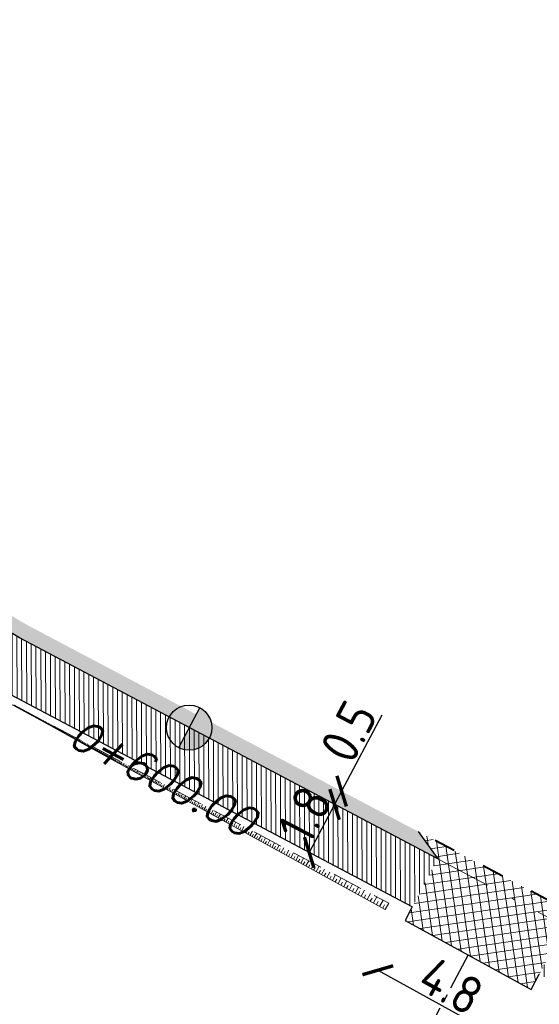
# Model space of a CAD drawing. Header units: metres. Extents: x 8431043 to 8456388, y 5766167 to 5771876.
# Tile 22 of 29: x 8433925 to 8433942, y 5770374 to 5770407. Entities that reach past the tile are written whole.
import ezdxf

# ---------------------------------------------------------------- set-up
doc = ezdxf.new("R2010")
doc.units = ezdxf.units.M
for name, pattern in [('4011', [6, 4, -2]), ('ACAD_ISO03W100', [30, 12, -18]), ('ACAD_ISO10W100', [18, 12, -3, 0, -3]), ('CENTER', [2, 1.25, -0.25, 0.25, -0.25]), ('CIĄGŁA', [0])]:
    doc.linetypes.add(name, pattern=pattern)
for name, color, linetype, lineweight in [('brud', 255, 'CIĄGŁA', 30), ('hatch kostka', 210, 'Continuous', 9), ('kreskowanie skarp', 250, 'Continuous', 15), ('WYMIARY', 253, 'Continuous', 13), ('Zalacznik_3_Rowy DW837|Zalacznik_3_Rowy DW837|zdi pobocze', 250, '4011', 18), ('zdi krawężnik na trapezowy', 253, 'ACAD_ISO03W100', 40), ('zdi_obrzeze chodnikowe 8x30', 6, 'Continuous', 30)]:
    doc.layers.add(name, color=color, linetype=linetype, lineweight=lineweight)
for name, color, linetype in [('C-DROGI-SYTUACJA', 7, 'Continuous'), ('C-DROGI-SYTUACJA-ETYKIETY', 1, 'Continuous'), ('S-5_opis_hektometr', 20, 'Continuous'), ('S-5_opis_Zjazd_ist_L', 7, 'Continuous')]:
    doc.layers.add(name, color=color, linetype=linetype)
doc.layers.add('hatch zdi chodniki', color=7, linetype='Continuous', lineweight=0, true_color=0x8345ba)
doc.styles.add('! romans poch 1.8 mm szer 1', font='romans.shx', dxfattribs={"oblique": 15, "height": 1.8})
doc.styles.add('ISOCP', font='geniso.shx')
doc.styles.add('własny_500', font='isocp.shx', dxfattribs={"width": 0.9, "height": 1.2})
doc.dimstyles.new('kopia własny 500', dxfattribs={"dimtxt": 1.2, "dimasz": 0.8, "dimexe": 0.1795, "dimexo": 0.0625, "dimgap": 0.09, "dimtad": 3, "dimdec": 1, "dimzin": 0, "dimdsep": 46, "dimtxsty": 'własny_500', "dimblk": 'ARCHTICK', "dimcen": 0.09, "dimaunit": 2, "dimadec": 4, "dimazin": 0, "dimtfac": 1, "dimtdec": 1, "dimtofl": 0, "dimtmove": 2, "dimatfit": 3, "dimldrblk": 'ARCHTICK', "dimfxl": 1, "dimtolj": 1, "dimtzin": 0, "dimarcsym": 0})

# ---------------------------------------------------------------- blocks, each defined once
blk = doc.blocks.new('_ARCHTICK')
at = {"color": 0, "linetype": 'ByBlock', "const_width": 0.15}
blk.add_lwpolyline([(-0.5, -0.5), (0.5, 0.5)], dxfattribs=at)
blk = doc.blocks.new('*D62')
at = {"layer": 'Defpoints', "color": 0, "transparency": 16777216}
for p in [(8433935.801, 5770381.096), (8433935.568, 5770380.654), (8433935.58, 5770380.648)]:
    blk.add_point(p, dxfattribs=at)
at = {"layer": 'WYMIARY', "color": 0, "lineweight": -2, "transparency": 16777216}
for p, q in [((8433937.143, 5770383.606), (8433935.813, 5770381.09)), ((8433935.813, 5770381.09), (8433935.58, 5770380.648))]:
    blk.add_line(p, q, dxfattribs=at)
at = {"layer": 'WYMIARY', "color": 0, "lineweight": -2, "transparency": 16777216, "xscale": 0.75, "yscale": 0.75, "zscale": 0.75}
for p, rotation in [((8433935.813, 5770381.09), 62.13815205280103), ((8433935.58, 5770380.648), 242.138152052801)]:
    blk.add_blockref('_ARCHTICK', p, dxfattribs=dict(at, rotation=rotation))
at = {"layer": 'WYMIARY', "color": 0, "transparency": 16777216, "insert": (8433936.048, 5770383.063), "char_height": 1.25, "attachment_point": 5, "rotation": 62.1382, "style": 'ISOCP'}
blk.add_mtext('\\A1;0.5', dxfattribs=at)
blk = doc.blocks.new('*D63')
at = {"layer": 'Defpoints', "color": 0, "transparency": 16777216}
for p in [(8433935.568, 5770380.654), (8433934.739, 5770379.057), (8433934.739, 5770379.057)]:
    blk.add_point(p, dxfattribs=at)
at = {"layer": 'WYMIARY', "color": 0, "lineweight": -2, "transparency": 16777216}
blk.add_line((8433935.58, 5770380.648), (8433934.739, 5770379.057), dxfattribs=at)
at = {"layer": 'WYMIARY', "color": 0, "lineweight": -2, "transparency": 16777216, "xscale": 0.75, "yscale": 0.75, "zscale": 0.75}
for p, rotation in [((8433935.58, 5770380.648), 62.13815205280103), ((8433934.739, 5770379.057), 242.138152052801)]:
    blk.add_blockref('_ARCHTICK', p, dxfattribs=dict(at, rotation=rotation))
at = {"layer": 'WYMIARY', "color": 0, "transparency": 16777216, "insert": (8433934.597, 5770380.319), "char_height": 1.25, "attachment_point": 5, "rotation": 62.1382, "style": 'ISOCP'}
blk.add_mtext('\\A1;1.8', dxfattribs=at)
blk = doc.blocks.new('*D72')
at = {"layer": 'Defpoints', "color": 0, "transparency": 16777216}
for p in [(8433937.918, 5770376.806), (8433942.088, 5770374.516), (8433941.181, 5770372.865)]:
    blk.add_point(p, dxfattribs=at)
at = {"layer": 'WYMIARY', "color": 0, "lineweight": -2, "transparency": 16777216}
blk.add_line((8433937.011, 5770375.155), (8433941.181, 5770372.865), dxfattribs=at)
at = {"layer": 'WYMIARY', "color": 0, "lineweight": -2, "transparency": 16777216, "xscale": 0.75, "yscale": 0.75, "zscale": 0.75}
for p, rotation in [((8433937.011, 5770375.155), 151.2252753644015), ((8433941.181, 5770372.865), 331.2252753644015)]:
    blk.add_blockref('_ARCHTICK', p, dxfattribs=dict(at, rotation=rotation))
at = {"layer": 'WYMIARY', "color": 0, "transparency": 16777216, "insert": (8433939.44, 5770374.637), "char_height": 1.25, "attachment_point": 5, "rotation": 331.2253, "style": 'ISOCP'}
blk.add_mtext('\\A1;4.8', dxfattribs=at)
blk = doc.blocks.new('*D74')
at = {"layer": 'Defpoints', "color": 0, "transparency": 16777216}
for p in [(8434749.828, 5771876.32), (8434750.943, 5771875.576), (8432377.706, 5768319.94)]:
    blk.add_point(p, dxfattribs=at)
at = {"layer": 'WYMIARY', "color": 0, "lineweight": -2, "transparency": 16777216}
blk.add_line((8432378.821, 5768319.196), (8434750.943, 5771875.576), dxfattribs=at)
at = {"layer": 'WYMIARY', "color": 0, "lineweight": -2, "transparency": 16777216, "xscale": 0.75, "yscale": 0.75, "zscale": 0.75}
for p, rotation in [((8434750.943, 5771875.576), 56.2965312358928), ((8432378.821, 5768319.196), 236.2965312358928)]:
    blk.add_blockref('_ARCHTICK', p, dxfattribs=dict(at, rotation=rotation))
at = {"layer": 'WYMIARY', "color": 0, "transparency": 16777216, "insert": (8433564.287, 5770097.783), "char_height": 1.25, "attachment_point": 5, "rotation": 56.2965, "style": 'ISOCP'}
blk.add_mtext('\\A1;4274.9', dxfattribs=at)
blk = doc.blocks.new('*U80')
at = {"layer": 'C-DROGI-SYTUACJA', "color": 1, "linetype": 'ACAD_ISO10W100', "lineweight": 13, "ltscale": 0.3}
blk.add_line((8433960.092, 5770367.69), (8433925.145, 5770386.164), dxfattribs=at)
blk = doc.blocks.new('symbol hektometru sytuacja')
at = {"layer": 'S-5_opis_hektometr'}
blk.add_hatch(color=1, dxfattribs=at).paths.add_polyline_path([(0, 0.5, 0.414214), (-0.5, 0, 0.414214), (0, -0.5)])
at = {"layer": 'S-5_opis_hektometr', "color": 1}
blk.add_lwpolyline([(0, -0.5), (0, 0.5)], dxfattribs=at)
blk.add_circle((0, 0), 0.5, dxfattribs=at)
blk = doc.blocks.new('*U81')
at = {"layer": 'S-5_opis_hektometr', "color": 1, "linetype": 'Continuous', "lineweight": -3, "xscale": 1.5, "yscale": 1.5, "zscale": 1.5, "rotation": 152.1381520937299}
blk.add_blockref('symbol hektometru sytuacja', (8433930.764, 5770383.193), dxfattribs=at)
at = {"layer": 'S-5_opis_hektometr', "color": 7, "linetype": 'Continuous', "lineweight": -3, "insert": (8433930.122, 5770381.978), "char_height": 1, "attachment_point": 2, "rotation": 332.1382, "style": '! romans poch 1.8 mm szer 1'}
blk.add_mtext('0+600.00', dxfattribs=at)
blk = doc.blocks.new('dfff')
at = {"layer": 'C-DROGI-SYTUACJA', "color": 7, "linetype": 'Continuous', "lineweight": -3}
blk.add_blockref('*U80', (0, 0), dxfattribs=at)
at = {"layer": 'C-DROGI-SYTUACJA-ETYKIETY', "color": 4, "linetype": 'Continuous', "lineweight": 35}
blk.add_blockref('*U81', (0, 0), dxfattribs=at)
blk = doc.blocks.new('dfggg')
at = {"layer": 'S-5_opis_Zjazd_ist_L', "color": 1, "linetype": 'CENTER', "lineweight": -3}
blk.add_line((8433940.005, 5770375.665), (8433932.774, 5770361.987), dxfattribs=at)

msp = doc.modelspace()

# ---------------------------------------------------------------- hatches: boundary and pattern name
at = {"layer": 'hatch kostka', "linetype": 'Continuous', "lineweight": 5, "true_color": 0xfecc66}
h = msp.add_hatch(dxfattribs=at)
h.set_pattern_fill('ANSI37', color=31, scale=0.09, angle=-36.6329)
h.set_pattern_definition([(8.367146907, (0, 0), (-0.041581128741, 0.282708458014), []), (98.367146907, (0, 0), (-0.282708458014, -0.041581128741), [])])
h.paths.add_polyline_path([(8433938.344, 5770379.752), (8433938.994, 5770378.843), (8433937.918, 5770376.806), (8433942.088, 5770374.516), (8433943.2, 5770376.62), (8433944.318, 5770376.595)])
at = {"layer": 'hatch zdi chodniki', "lineweight": 13, "transparency": 33554687}
h = msp.add_hatch(dxfattribs=at)
h.set_pattern_fill('DOTS', color=3, scale=0.13, style=0)
h.paths.add_polyline_path([(8434399.778, 5770199.497), (8434397.542, 5770199.451), (8434404.65, 5770196.076), (8434410.195, 5770192.799), (8434410.679, 5770193.675), (8434405.12, 5770196.96)])
h.paths.add_polyline_path([(8434361.004, 5770214.907), (8434358.792, 5770214.579), (8434372.966, 5770209.937), (8434379.651, 5770207.381), (8434392.527, 5770201.833), (8434391.103, 5770203.535), (8434380.028, 5770208.307), (8434373.3, 5770210.88)])
h.paths.add_polyline_path([(8434291.477, 5770237.592), (8434289.272, 5770237.22), (8434294.219, 5770235.709), (8434304.064, 5770232.504), (8434352.975, 5770216.485), (8434351.386, 5770218.057), (8434304.375, 5770233.454), (8434294.52, 5770236.663)])
h.paths.add_polyline_path([(8434266.018, 5770244.733), (8434265.639, 5770244.676), (8434266.015, 5770244.554)])
h.paths.add_polyline_path([(8434267.85, 5770245.01), (8434266.018, 5770244.733), (8434266.015, 5770244.554), (8434270.421, 5770243.126), (8434280.902, 5770239.775), (8434284.092, 5770238.801), (8434282.471, 5770240.342), (8434281.2, 5770240.73), (8434270.728, 5770244.077)])
h.paths.add_polyline_path([(8434149.083, 5770283.339), (8434146.907, 5770283.089), (8434157.392, 5770279.145), (8434183.652, 5770271.152), (8434226.176, 5770257.466), (8434259.239, 5770246.75), (8434257.644, 5770248.318), (8434226.484, 5770258.418), (8434183.951, 5770272.107), (8434157.714, 5770280.092)])
h.paths.add_polyline_path([(8434094.662, 5770300.267), (8434093.121, 5770301.888), (8434084.6, 5770304.97), (8434081.22, 5770305.98), (8434077.409, 5770307.545), (8434076.937, 5770306.658), (8434080.886, 5770305.036), (8434084.287, 5770304.02)])
h.paths.add_polyline_path([(8434101.584, 5770298.826), (8434099.363, 5770298.566), (8434102.578, 5770297.403), (8434143.622, 5770284.325), (8434142.025, 5770285.883), (8434102.9, 5770298.35)])
h.paths.add_polyline_path([(8434011.442, 5770340.526), (8434009.246, 5770340.649), (8434010.908, 5770339.677), (8434013.388, 5770338.368), (8434047.859, 5770319.647), (8434066.478, 5770310.954), (8434076.937, 5770306.658), (8434077.409, 5770307.545), (8434066.88, 5770311.87), (8434048.31, 5770320.54), (8434013.86, 5770339.25)])
h.paths.add_polyline_path([(8433944.318, 5770376.595), (8433943.2, 5770376.62), (8433960.092, 5770367.69), (8433982.782, 5770355.08), (8434001.014, 5770345.462), (8434003.204, 5770344.181), (8434001.72, 5770345.655), (8433983.02, 5770355.52), (8433960.33, 5770368.13)])
h.paths.add_polyline_path([(8433914.677, 5770392.394), (8433913.214, 5770393.847), (8433905.528, 5770398.422), (8433905.33, 5770397.958)])
h.paths.add_polyline_path([(8433921.024, 5770389.198), (8433919.05, 5770389.792), (8433925.145, 5770386.164), (8433938.994, 5770378.843), (8433938.344, 5770379.752), (8433925.39, 5770386.6)])
h.paths.add_polyline_path([(8433893.006, 5770405.515), (8433891.889, 5770405.573), (8433905.229, 5770398.018), (8433905.33, 5770397.958), (8433905.528, 5770398.422), (8433905.48, 5770398.45)])
h.paths.add_polyline_path([(8433748.793, 5770512.117), (8433746.759, 5770513.046), (8433749.963, 5770509.073), (8433750.804, 5770508.222), (8433762.888, 5770493.325), (8433772.314, 5770482.022), (8433776.22, 5770478.9), (8433763.66, 5770493.96), (8433751.55, 5770508.89), (8433750.71, 5770509.74)])
h.paths.add_polyline_path([(8433727.509, 5770538.504), (8433725.475, 5770539.433), (8433743.033, 5770517.666), (8433742.555, 5770519.85)])
h.paths.add_polyline_path([(8433643.852, 5770641.655), (8433643.086, 5770641.001), (8433643.107, 5770640.987), (8433645.761, 5770637.843), (8433649.935, 5770632.401), (8433664.242, 5770614.749), (8433677.279, 5770599.565), (8433683.772, 5770590.854), (8433698.344, 5770573.069), (8433722.133, 5770543.576), (8433721.656, 5770545.761), (8433699.12, 5770573.7), (8433684.56, 5770591.47), (8433678.06, 5770600.19), (8433665.01, 5770615.39), (8433650.72, 5770633.02), (8433646.54, 5770638.47)])
h.paths.add_polyline_path([(8433872.549, 5770415.777), (8433871.431, 5770415.767), (8433884.716, 5770409.271), (8433884.037, 5770410.16)])
h.paths.add_polyline_path([(8433866.271, 5770418.357), (8433865.628, 5770419.272), (8433817.16, 5770445.4), (8433804.671, 5770453.717), (8433807.358, 5770451.327), (8433816.902, 5770444.971)])
at = {"layer": 'hatch zdi chodniki', "lineweight": 18, "transparency": 33554687}
h = msp.add_hatch(dxfattribs=at)
h.set_pattern_fill('DOTS', color=3, scale=0.1, style=0)
h.paths.add_polyline_path([(8434399.778, 5770199.497), (8434397.542, 5770199.451), (8434404.65, 5770196.076), (8434410.195, 5770192.799), (8434410.679, 5770193.675), (8434405.12, 5770196.96)])
h.paths.add_polyline_path([(8434361.004, 5770214.907), (8434358.792, 5770214.579), (8434372.966, 5770209.937), (8434379.651, 5770207.381), (8434392.527, 5770201.833), (8434391.103, 5770203.535), (8434380.028, 5770208.307), (8434373.3, 5770210.88)])
h.paths.add_polyline_path([(8434291.477, 5770237.592), (8434289.272, 5770237.22), (8434294.219, 5770235.709), (8434304.064, 5770232.504), (8434352.975, 5770216.485), (8434351.386, 5770218.057), (8434304.375, 5770233.454), (8434294.52, 5770236.663)])
h.paths.add_polyline_path([(8434266.018, 5770244.733), (8434265.639, 5770244.676), (8434266.015, 5770244.554)])
h.paths.add_polyline_path([(8434267.85, 5770245.01), (8434266.018, 5770244.733), (8434266.015, 5770244.554), (8434270.421, 5770243.126), (8434280.902, 5770239.775), (8434284.092, 5770238.801), (8434282.471, 5770240.342), (8434281.2, 5770240.73), (8434270.728, 5770244.077)])
h.paths.add_polyline_path([(8434149.083, 5770283.339), (8434146.907, 5770283.089), (8434157.392, 5770279.145), (8434183.652, 5770271.152), (8434226.176, 5770257.466), (8434259.239, 5770246.75), (8434257.644, 5770248.318), (8434226.484, 5770258.418), (8434183.951, 5770272.107), (8434157.714, 5770280.092)])
h.paths.add_polyline_path([(8434094.662, 5770300.267), (8434093.121, 5770301.888), (8434084.6, 5770304.97), (8434081.22, 5770305.98), (8434077.409, 5770307.545), (8434076.937, 5770306.658), (8434080.886, 5770305.036), (8434084.287, 5770304.02)])
h.paths.add_polyline_path([(8434101.584, 5770298.826), (8434099.363, 5770298.566), (8434102.578, 5770297.403), (8434143.622, 5770284.325), (8434142.025, 5770285.883), (8434102.9, 5770298.35)])
h.paths.add_polyline_path([(8434011.442, 5770340.526), (8434009.246, 5770340.649), (8434010.908, 5770339.677), (8434013.388, 5770338.368), (8434047.859, 5770319.647), (8434066.478, 5770310.954), (8434076.937, 5770306.658), (8434077.409, 5770307.545), (8434066.88, 5770311.87), (8434048.31, 5770320.54), (8434013.86, 5770339.25)])
h.paths.add_polyline_path([(8433914.677, 5770392.394), (8433913.214, 5770393.847), (8433905.528, 5770398.422), (8433905.33, 5770397.958)])
h.paths.add_polyline_path([(8433921.024, 5770389.198), (8433919.05, 5770389.792), (8433925.145, 5770386.164), (8433938.994, 5770378.843), (8433938.344, 5770379.752), (8433925.39, 5770386.6)])
h.paths.add_polyline_path([(8433893.006, 5770405.515), (8433891.889, 5770405.573), (8433905.229, 5770398.018), (8433905.33, 5770397.958), (8433905.528, 5770398.422), (8433905.48, 5770398.45)])
h.paths.add_polyline_path([(8433748.793, 5770512.117), (8433746.759, 5770513.046), (8433749.963, 5770509.073), (8433750.804, 5770508.222), (8433762.888, 5770493.325), (8433772.314, 5770482.022), (8433776.22, 5770478.9), (8433763.66, 5770493.96), (8433751.55, 5770508.89), (8433750.71, 5770509.74)])
h.paths.add_polyline_path([(8433727.509, 5770538.504), (8433725.475, 5770539.433), (8433743.033, 5770517.666), (8433742.555, 5770519.85)])
h.paths.add_polyline_path([(8433643.867, 5770641.638), (8433643.102, 5770640.99), (8433643.107, 5770640.987), (8433645.761, 5770637.843), (8433649.935, 5770632.401), (8433664.242, 5770614.749), (8433677.279, 5770599.565), (8433683.772, 5770590.854), (8433698.344, 5770573.069), (8433722.133, 5770543.576), (8433721.656, 5770545.761), (8433699.12, 5770573.7), (8433684.56, 5770591.47), (8433678.06, 5770600.19), (8433665.01, 5770615.39), (8433650.72, 5770633.02), (8433646.54, 5770638.47)])
h.paths.add_polyline_path([(8433974.8, 5770359.516), (8433975.043, 5770359.953), (8433960.33, 5770368.13), (8433944.318, 5770376.595), (8433943.2, 5770376.62), (8433960.092, 5770367.69)])
h.paths.add_polyline_path([(8433872.549, 5770415.777), (8433871.431, 5770415.767), (8433884.716, 5770409.271), (8433884.037, 5770410.16)])
h.paths.add_polyline_path([(8433866.271, 5770418.357), (8433865.628, 5770419.272), (8433817.16, 5770445.4), (8433804.671, 5770453.717), (8433807.358, 5770451.327), (8433816.902, 5770444.971)])
at = {"layer": 'hatch zdi chodniki', "lineweight": 5}
h = msp.add_hatch(dxfattribs=at)
h.set_pattern_fill('ANSI31', color=256, scale=0.05, angle=45, style=0)
h.paths.add_polyline_path([(8433913.515, 5770390.991), (8433914.436, 5770392.538), (8433905.33, 5770397.958), (8433904.616, 5770396.288)])
h.paths.add_polyline_path([(8433938.153, 5770377.252), (8433938.994, 5770378.843), (8433925.145, 5770386.164), (8433919.05, 5770389.792), (8433918.129, 5770388.245), (8433924.264, 5770384.594)])
h.paths.add_polyline_path([(8433973.926, 5770357.943), (8433974.8, 5770359.516), (8433960.092, 5770367.69), (8433943.2, 5770376.62), (8433942.359, 5770375.028), (8433959.234, 5770366.108)])

# ---------------------------------------------------------------- linework, layer by layer
at = {"layer": 'kreskowanie skarp'}
for p, q in [((8433925.161, 5770383.812), (8433925.172, 5770383.831)), ((8433925.189, 5770383.797), (8433925.195, 5770383.806)), ((8433925.218, 5770383.781), (8433925.229, 5770383.801)), ((8433925.247, 5770383.765), (8433925.252, 5770383.775)), ((8433925.275, 5770383.749), (8433925.287, 5770383.77)), ((8433925.305, 5770383.733), (8433925.31, 5770383.744)), ((8433925.334, 5770383.717), (8433925.346, 5770383.739)), ((8433925.363, 5770383.701), (8433925.37, 5770383.712)), ((8433925.393, 5770383.685), (8433925.406, 5770383.707)), ((8433925.423, 5770383.668), (8433925.43, 5770383.68)), ((8433925.454, 5770383.652), (8433925.467, 5770383.675)), ((8433925.484, 5770383.635), (8433925.491, 5770383.647)), ((8433925.515, 5770383.618), (8433925.528, 5770383.642)), ((8433925.546, 5770383.601), (8433925.553, 5770383.613)), ((8433925.558, 5770383.594), (8433925.572, 5770383.619)), ((8433925.571, 5770383.587), (8433925.578, 5770383.6)), ((8433925.584, 5770383.58), (8433925.598, 5770383.606)), ((8433925.597, 5770383.573), (8433925.604, 5770383.586)), ((8433925.61, 5770383.566), (8433925.624, 5770383.592)), ((8433925.623, 5770383.559), (8433925.63, 5770383.572)), ((8433925.636, 5770383.551), (8433925.65, 5770383.578)), ((8433925.649, 5770383.544), (8433925.656, 5770383.558)), ((8433925.662, 5770383.537), (8433925.677, 5770383.564)), ((8433925.676, 5770383.529), (8433925.683, 5770383.543)), ((8433925.69, 5770383.522), (8433925.705, 5770383.549)), ((8433925.703, 5770383.514), (8433925.711, 5770383.528)), ((8433925.717, 5770383.507), (8433925.732, 5770383.535)), ((8433925.731, 5770383.499), (8433925.739, 5770383.513)), ((8433925.745, 5770383.492), (8433925.76, 5770383.52)), ((8433925.759, 5770383.484), (8433925.767, 5770383.498)), ((8433925.773, 5770383.476), (8433925.789, 5770383.505)), ((8433925.788, 5770383.468), (8433925.796, 5770383.483)), ((8433925.802, 5770383.46), (8433925.818, 5770383.489)), ((8433925.817, 5770383.452), (8433925.825, 5770383.467)), ((8433925.831, 5770383.444), (8433925.848, 5770383.474)), ((8433925.861, 5770383.428), (8433925.878, 5770383.458)), ((8433925.846, 5770383.436), (8433925.854, 5770383.451)), ((8433925.876, 5770383.419), (8433925.885, 5770383.435)), ((8433925.891, 5770383.411), (8433925.908, 5770383.442)), ((8433925.907, 5770383.403), (8433925.915, 5770383.418)), ((8433925.922, 5770383.394), (8433925.939, 5770383.425)), ((8433925.938, 5770383.386), (8433925.946, 5770383.401)), ((8433925.953, 5770383.377), (8433925.971, 5770383.409)), ((8433925.969, 5770383.368), (8433925.978, 5770383.384)), ((8433925.985, 5770383.36), (8433926.003, 5770383.392)), ((8433926.001, 5770383.351), (8433926.01, 5770383.367)), ((8433926.017, 5770383.342), (8433926.035, 5770383.375)), ((8433926.034, 5770383.333), (8433926.043, 5770383.35)), ((8433926.05, 5770383.324), (8433926.068, 5770383.357)), ((8433926.066, 5770383.315), (8433926.076, 5770383.332)), ((8433926.083, 5770383.306), (8433926.102, 5770383.339)), ((8433926.1, 5770383.297), (8433926.109, 5770383.314)), ((8433926.117, 5770383.287), (8433926.136, 5770383.321)), ((8433926.134, 5770383.278), (8433926.144, 5770383.295)), ((8433926.151, 5770383.268), (8433926.17, 5770383.303)), ((8433926.169, 5770383.259), (8433926.178, 5770383.276)), ((8433926.186, 5770383.249), (8433926.206, 5770383.285)), ((8433926.204, 5770383.24), (8433926.214, 5770383.257)), ((8433926.222, 5770383.23), (8433926.241, 5770383.266)), ((8433926.239, 5770383.22), (8433926.249, 5770383.238)), ((8433926.258, 5770383.21), (8433926.278, 5770383.246)), ((8433926.276, 5770383.2), (8433926.286, 5770383.218)), ((8433926.294, 5770383.19), (8433926.314, 5770383.227)), ((8433926.313, 5770383.18), (8433926.323, 5770383.198)), ((8433926.331, 5770383.17), (8433926.352, 5770383.207)), ((8433926.35, 5770383.159), (8433926.36, 5770383.178)), ((8433926.369, 5770383.149), (8433926.39, 5770383.187)), ((8433926.388, 5770383.138), (8433926.399, 5770383.158)), ((8433926.407, 5770383.128), (8433926.429, 5770383.167)), ((8433926.427, 5770383.117), (8433926.438, 5770383.137)), ((8433926.446, 5770383.106), (8433926.468, 5770383.146)), ((8433926.466, 5770383.096), (8433926.477, 5770383.115)), ((8433926.486, 5770383.085), (8433926.508, 5770383.125)), ((8433926.506, 5770383.074), (8433926.517, 5770383.094)), ((8433926.526, 5770383.063), (8433926.549, 5770383.103)), ((8433926.547, 5770383.051), (8433926.558, 5770383.072)), ((8433926.567, 5770383.04), (8433926.59, 5770383.081)), ((8433926.588, 5770383.029), (8433926.599, 5770383.05)), ((8433926.609, 5770383.017), (8433926.632, 5770383.059)), ((8433926.63, 5770383.006), (8433926.641, 5770383.027)), ((8433926.651, 5770382.994), (8433926.674, 5770383.037)), ((8433926.672, 5770382.982), (8433926.684, 5770383.004)), ((8433926.694, 5770382.971), (8433926.717, 5770383.014)), ((8433926.715, 5770382.959), (8433926.727, 5770382.981)), ((8433926.737, 5770382.947), (8433926.761, 5770382.991)), ((8433926.759, 5770382.935), (8433926.771, 5770382.957)), ((8433926.781, 5770382.922), (8433926.806, 5770382.967)), ((8433926.804, 5770382.91), (8433926.816, 5770382.933)), ((8433926.826, 5770382.898), (8433926.851, 5770382.943)), ((8433926.849, 5770382.885), (8433926.862, 5770382.908)), ((8433926.872, 5770382.873), (8433926.897, 5770382.919)), ((8433926.895, 5770382.86), (8433926.908, 5770382.883)), ((8433926.918, 5770382.847), (8433926.944, 5770382.894)), ((8433926.942, 5770382.834), (8433926.955, 5770382.858)), ((8433926.966, 5770382.821), (8433926.992, 5770382.869)), ((8433926.989, 5770382.808), (8433927.003, 5770382.832)), ((8433927.013, 5770382.795), (8433927.04, 5770382.843)), ((8433927.038, 5770382.782), (8433927.051, 5770382.806)), ((8433927.062, 5770382.768), (8433927.089, 5770382.817)), ((8433927.087, 5770382.755), (8433927.1, 5770382.779)), ((8433927.112, 5770382.741), (8433927.139, 5770382.791)), ((8433927.137, 5770382.727), (8433927.15, 5770382.753)), ((8433927.162, 5770382.713), (8433927.19, 5770382.764)), ((8433927.187, 5770382.7), (8433927.201, 5770382.725)), ((8433927.213, 5770382.685), (8433927.241, 5770382.737)), ((8433927.239, 5770382.671), (8433927.253, 5770382.697)), ((8433927.265, 5770382.657), (8433927.293, 5770382.709)), ((8433927.291, 5770382.643), (8433927.305, 5770382.669)), ((8433927.317, 5770382.628), (8433927.347, 5770382.681)), ((8433927.344, 5770382.613), (8433927.359, 5770382.64)), ((8433927.371, 5770382.599), (8433927.401, 5770382.653)), ((8433927.398, 5770382.584), (8433927.413, 5770382.611)), ((8433927.425, 5770382.569), (8433927.455, 5770382.624)), ((8433927.453, 5770382.554), (8433927.468, 5770382.581)), ((8433927.48, 5770382.538), (8433927.511, 5770382.594)), ((8433927.508, 5770382.523), (8433927.524, 5770382.551)), ((8433927.537, 5770382.508), (8433927.568, 5770382.564)), ((8433927.565, 5770382.492), (8433927.581, 5770382.521)), ((8433927.594, 5770382.476), (8433927.625, 5770382.534)), ((8433927.622, 5770382.46), (8433927.638, 5770382.49)), ((8433927.652, 5770382.444), (8433927.684, 5770382.503)), ((8433927.681, 5770382.428), (8433927.697, 5770382.458)), ((8433927.71, 5770382.412), (8433927.743, 5770382.472)), ((8433927.74, 5770382.396), (8433927.757, 5770382.426)), ((8433927.77, 5770382.379), (8433927.803, 5770382.44)), ((8433927.801, 5770382.363), (8433927.817, 5770382.393)), ((8433927.831, 5770382.346), (8433927.865, 5770382.407)), ((8433927.862, 5770382.329), (8433927.879, 5770382.36)), ((8433927.893, 5770382.312), (8433927.927, 5770382.374)), ((8433927.924, 5770382.295), (8433927.941, 5770382.326)), ((8433927.955, 5770382.278), (8433927.99, 5770382.341)), ((8433927.987, 5770382.26), (8433928.005, 5770382.292)), ((8433928.019, 5770382.243), (8433928.055, 5770382.307)), ((8433928.051, 5770382.225), (8433928.069, 5770382.257)), ((8433928.084, 5770382.207), (8433928.12, 5770382.273)), ((8433928.117, 5770382.189), (8433928.135, 5770382.222)), ((8433928.15, 5770382.171), (8433928.186, 5770382.237)), ((8433928.183, 5770382.153), (8433928.201, 5770382.186)), ((8433928.217, 5770382.134), (8433928.254, 5770382.202)), ((8433928.284, 5770382.097), (8433928.322, 5770382.166)), ((8433928.25, 5770382.116), (8433928.269, 5770382.15)), ((8433928.319, 5770382.078), (8433928.338, 5770382.113)), ((8433928.353, 5770382.059), (8433928.392, 5770382.129)), ((8433928.388, 5770382.04), (8433928.408, 5770382.075)), ((8433928.424, 5770382.02), (8433928.463, 5770382.091)), ((8433928.459, 5770382.001), (8433928.479, 5770382.037)), ((8433928.495, 5770381.981), (8433928.534, 5770382.053)), ((8433928.531, 5770381.962), (8433928.551, 5770381.998)), ((8433928.567, 5770381.942), (8433928.607, 5770382.015)), ((8433928.604, 5770381.922), (8433928.624, 5770381.958)), ((8433928.641, 5770381.901), (8433928.682, 5770381.976)), ((8433928.678, 5770381.881), (8433928.698, 5770381.918)), ((8433928.715, 5770381.86), (8433928.757, 5770381.936)), ((8433928.753, 5770381.839), (8433928.774, 5770381.878)), ((8433928.791, 5770381.819), (8433928.833, 5770381.895)), ((8433928.83, 5770381.797), (8433928.851, 5770381.836)), ((8433928.868, 5770381.776), (8433928.911, 5770381.854)), ((8433928.907, 5770381.755), (8433928.929, 5770381.794)), ((8433928.947, 5770381.733), (8433928.99, 5770381.812)), ((8433928.986, 5770381.711), (8433929.008, 5770381.751)), ((8433929.026, 5770381.689), (8433929.071, 5770381.77)), ((8433929.067, 5770381.667), (8433929.089, 5770381.708)), ((8433929.107, 5770381.645), (8433929.152, 5770381.727)), ((8433929.148, 5770381.623), (8433929.171, 5770381.664)), ((8433929.189, 5770381.6), (8433929.235, 5770381.683)), ((8433929.231, 5770381.577), (8433929.254, 5770381.619)), ((8433929.273, 5770381.554), (8433929.319, 5770381.639)), ((8433929.315, 5770381.531), (8433929.338, 5770381.574)), ((8433929.358, 5770381.508), (8433929.405, 5770381.593)), ((8433929.4, 5770381.484), (8433929.424, 5770381.527)), ((8433929.444, 5770381.46), (8433929.492, 5770381.547)), ((8433929.531, 5770381.412), (8433929.58, 5770381.501)), ((8433929.487, 5770381.436), (8433929.511, 5770381.48)), ((8433929.576, 5770381.388), (8433929.6, 5770381.432)), ((8433929.62, 5770381.363), (8433929.67, 5770381.453)), ((8433929.665, 5770381.339), (8433929.69, 5770381.384)), ((8433929.711, 5770381.314), (8433929.761, 5770381.405)), ((8433929.756, 5770381.289), (8433929.782, 5770381.335)), ((8433929.802, 5770381.263), (8433929.853, 5770381.356)), ((8433929.849, 5770381.238), (8433929.875, 5770381.285)), ((8433929.896, 5770381.212), (8433929.948, 5770381.306)), ((8433929.943, 5770381.186), (8433929.969, 5770381.234)), ((8433929.99, 5770381.16), (8433930.043, 5770381.256)), ((8433930.038, 5770381.134), (8433930.065, 5770381.182)), ((8433930.087, 5770381.107), (8433930.14, 5770381.205)), ((8433930.135, 5770381.08), (8433930.162, 5770381.129)), ((8433930.185, 5770381.053), (8433930.239, 5770381.152)), ((8433930.234, 5770381.026), (8433930.261, 5770381.076)), ((8433930.284, 5770380.999), (8433930.339, 5770381.099)), ((8433930.334, 5770380.971), (8433930.362, 5770381.022)), ((8433930.385, 5770380.943), (8433930.441, 5770381.046)), ((8433930.436, 5770380.915), (8433930.464, 5770380.967)), ((8433930.488, 5770380.887), (8433930.545, 5770380.991)), ((8433930.539, 5770380.859), (8433930.568, 5770380.911)), ((8433930.592, 5770380.83), (8433930.65, 5770380.935)), ((8433930.644, 5770380.801), (8433930.674, 5770380.854)), ((8433930.698, 5770380.772), (8433930.757, 5770380.879)), ((8433930.751, 5770380.742), (8433930.781, 5770380.796)), ((8433930.805, 5770380.713), (8433930.865, 5770380.821)), ((8433930.86, 5770380.683), (8433930.89, 5770380.738)), ((8433930.915, 5770380.652), (8433930.975, 5770380.763)), ((8433930.97, 5770380.622), (8433931.001, 5770380.678)), ((8433931.026, 5770380.591), (8433931.087, 5770380.704)), ((8433931.082, 5770380.561), (8433931.113, 5770380.617)), ((8433931.138, 5770380.53), (8433931.201, 5770380.644)), ((8433931.196, 5770380.498), (8433931.227, 5770380.556)), ((8433931.253, 5770380.467), (8433931.317, 5770380.583)), ((8433931.37, 5770380.403), (8433931.434, 5770380.52)), ((8433931.311, 5770380.435), (8433931.343, 5770380.493)), ((8433931.429, 5770380.37), (8433931.461, 5770380.43)), ((8433931.488, 5770380.338), (8433931.554, 5770380.457)), ((8433931.548, 5770380.305), (8433931.581, 5770380.365)), ((8433931.608, 5770380.272), (8433931.675, 5770380.393)), ((8433931.669, 5770380.238), (8433931.703, 5770380.299)), ((8433931.73, 5770380.204), (8433931.798, 5770380.328)), ((8433931.792, 5770380.171), (8433931.826, 5770380.233)), ((8433931.855, 5770380.136), (8433931.923, 5770380.262)), ((8433931.981, 5770380.067), (8433932.051, 5770380.195)), ((8433931.917, 5770380.102), (8433931.952, 5770380.165)), ((8433932.044, 5770380.032), (8433932.08, 5770380.096)), ((8433932.109, 5770379.997), (8433932.18, 5770380.126)), ((8433932.174, 5770379.961), (8433932.209, 5770380.026)), ((8433932.239, 5770379.925), (8433932.311, 5770380.057)), ((8433932.305, 5770379.889), (8433932.341, 5770379.955)), ((8433932.371, 5770379.853), (8433932.445, 5770379.986)), ((8433932.438, 5770379.816), (8433932.475, 5770379.883)), ((8433932.506, 5770379.779), (8433932.58, 5770379.915)), ((8433932.574, 5770379.741), (8433932.611, 5770379.81)), ((8433932.642, 5770379.704), (8433932.718, 5770379.842)), ((8433932.711, 5770379.666), (8433932.749, 5770379.735)), ((8433932.781, 5770379.628), (8433932.858, 5770379.768)), ((8433932.851, 5770379.589), (8433932.89, 5770379.66)), ((8433932.922, 5770379.55), (8433933, 5770379.693)), ((8433932.993, 5770379.511), (8433933.032, 5770379.583)), ((8433933.065, 5770379.472), (8433933.144, 5770379.616)), ((8433933.137, 5770379.432), (8433933.177, 5770379.505)), ((8433933.21, 5770379.392), (8433933.291, 5770379.539)), ((8433933.284, 5770379.351), (8433933.325, 5770379.425)), ((8433933.358, 5770379.311), (8433933.44, 5770379.46)), ((8433933.433, 5770379.269), (8433933.474, 5770379.345)), ((8433933.508, 5770379.228), (8433933.592, 5770379.38)), ((8433933.584, 5770379.186), (8433933.626, 5770379.263)), ((8433933.661, 5770379.144), (8433933.746, 5770379.299)), ((8433933.816, 5770379.059), (8433933.902, 5770379.216)), ((8433933.738, 5770379.102), (8433933.781, 5770379.18)), ((8433933.894, 5770379.016), (8433933.938, 5770379.095)), ((8433933.973, 5770378.973), (8433934.061, 5770379.132)), ((8433934.053, 5770378.929), (8433934.097, 5770379.009)), ((8433934.133, 5770378.885), (8433934.222, 5770379.047)), ((8433934.214, 5770378.84), (8433934.259, 5770378.922)), ((8433934.296, 5770378.796), (8433934.386, 5770378.96)), ((8433934.378, 5770378.75), (8433934.424, 5770378.833)), ((8433934.461, 5770378.705), (8433934.553, 5770378.872)), ((8433934.545, 5770378.659), (8433934.591, 5770378.743)), ((8433934.629, 5770378.613), (8433934.722, 5770378.782)), ((8433934.714, 5770378.566), (8433934.761, 5770378.652)), ((8433934.799, 5770378.519), (8433934.894, 5770378.692)), ((8433934.973, 5770378.424), (8433935.069, 5770378.599)), ((8433934.886, 5770378.472), (8433934.933, 5770378.559)), ((8433935.06, 5770378.376), (8433935.109, 5770378.464)), ((8433935.149, 5770378.327), (8433935.246, 5770378.505)), ((8433935.238, 5770378.278), (8433935.287, 5770378.368)), ((8433935.327, 5770378.229), (8433935.427, 5770378.41)), ((8433935.418, 5770378.179), (8433935.468, 5770378.271)), ((8433935.509, 5770378.129), (8433935.61, 5770378.313)), ((8433935.601, 5770378.079), (8433935.652, 5770378.171)), ((8433935.694, 5770378.028), (8433935.796, 5770378.215)), ((8433935.787, 5770377.977), (8433935.839, 5770378.071)), ((8433935.881, 5770377.925), (8433935.985, 5770378.115)), ((8433935.976, 5770377.873), (8433936.029, 5770377.968)), ((8433936.072, 5770377.82), (8433936.178, 5770378.013)), ((8433936.168, 5770377.767), (8433936.221, 5770377.865)), ((8433936.265, 5770377.714), (8433936.373, 5770377.91)), ((8433936.363, 5770377.66), (8433936.417, 5770377.759)), ((8433936.462, 5770377.606), (8433936.571, 5770377.805)), ((8433936.561, 5770377.551), (8433936.616, 5770377.652)), ((8433936.662, 5770377.496), (8433936.773, 5770377.698)), ((8433936.865, 5770377.385), (8433936.978, 5770377.59)), ((8433936.763, 5770377.441), (8433936.819, 5770377.543)), ((8433936.967, 5770377.328), (8433937.024, 5770377.432)), ((8433937.071, 5770377.272), (8433937.186, 5770377.48)), ((8433937.175, 5770377.214), (8433937.233, 5770377.319))]:
    msp.add_line(p, q, dxfattribs=at)
at = {"layer": 'kreskowanie skarp', "flags": 128}
msp.add_lwpolyline([(8433918.553, 5770387.49), (8433918.894, 5770387.301), (8433920.875, 5770386.195), (8433922.235, 5770385.436), (8433923.242, 5770384.875), (8433923.79, 5770384.569), (8433924.581, 5770384.131), (8433925.453, 5770383.652), (8433926.004, 5770383.349), (8433927.336, 5770382.618), (8433928.547, 5770381.953), (8433929.856, 5770381.234), (8433932.022, 5770380.044), (8433937.26, 5770377.167)], dxfattribs=at)
at = {"layer": 'Zalacznik_3_Rowy DW837|Zalacznik_3_Rowy DW837|zdi pobocze', "ltscale": 0.25, "flags": 128}
msp.add_lwpolyline([(8433918.553, 5770387.49), (8433918.646, 5770387.646), (8433924.141, 5770384.376), (8433937.373, 5770377.381), (8433937.26, 5770377.167)], dxfattribs=at)
at = {"layer": 'zdi krawężnik na trapezowy', "color": 19, "ltscale": 0.06, "true_color": 0x64211f, "flags": 128}
msp.add_lwpolyline([(8433944.318, 5770376.595), (8433938.344, 5770379.752)], dxfattribs=at)
at = {"layer": 'zdi_obrzeze chodnikowe 8x30', "flags": 128}
for points in [[(8433938.994, 5770378.843), (8433925.145, 5770386.164), (8433919.05, 5770389.792)], [(8433938.153, 5770377.252), (8433924.264, 5770384.594), (8433918.129, 5770388.245)], [(8433938.344, 5770379.752), (8433938.994, 5770378.843)], [(8433938.153, 5770377.252), (8433937.918, 5770376.806), (8433942.088, 5770374.516), (8433942.359, 5770375.028)]]:
    msp.add_lwpolyline(points, dxfattribs=at)

# ---------------------------------------------------------------- block references
at = {"layer": 'brud', "color": 4, "lineweight": 35}
msp.add_blockref('dfff', (0, 0), dxfattribs=at)
at = {"layer": 'C-DROGI-SYTUACJA-ETYKIETY'}
msp.add_blockref('dfggg', (0, 0), dxfattribs=at)

# ---------------------------------------------------------------- dimensions: what is measured, and where the dimension line sits
at = {"layer": 'WYMIARY', "color": 5}
for p1, p2, distance, picture, middle in [((8432377.706, 5768319.94), (8434749.828, 5771876.32), -1.34, '*D74', (8433564.287, 5770097.783)), ((8433937.918, 5770376.806), (8433942.088, 5770374.516), -1.884, '*D72', (8433939.44, 5770374.637))]:
    dim = msp.add_aligned_dim(p1=p1, p2=p2, distance=distance, dimstyle='kopia własny 500', override={"dimtxt": 1.25, "dimasz": 0.75, "dimtxsty": 'ISOCP', "dimse1": 1, "dimse2": 1, "dimtmove": 1}, dxfattribs=at)
    dim.commit()
    dim.dimension.update_dxf_attribs({"geometry": picture, "text_midpoint": middle})
for base, p1, p2, angle, picture, middle, dimtype in [((8433935.58, 5770380.648), (8433935.801, 5770381.096), (8433935.568, 5770380.654), 242.1382, '*D62', (8433936.474, 5770382.838), 161), ((8433934.739, 5770379.057), (8433935.568, 5770380.654), (8433934.739, 5770379.057), 62.1382, '*D63', (8433935.229, 5770379.985), 160)]:
    dim = msp.add_linear_dim(base=base, p1=p1, p2=p2, angle=angle, dimstyle='kopia własny 500', override={"dimtxt": 1.25, "dimasz": 0.75, "dimtxsty": 'ISOCP', "dimse1": 1, "dimse2": 1, "dimtmove": 1}, dxfattribs=at)
    dim.commit()
    dim.dimension.update_dxf_attribs({"geometry": picture, "text_midpoint": middle, "dimtype": dimtype})

doc.saveas('drawing.dxf')
